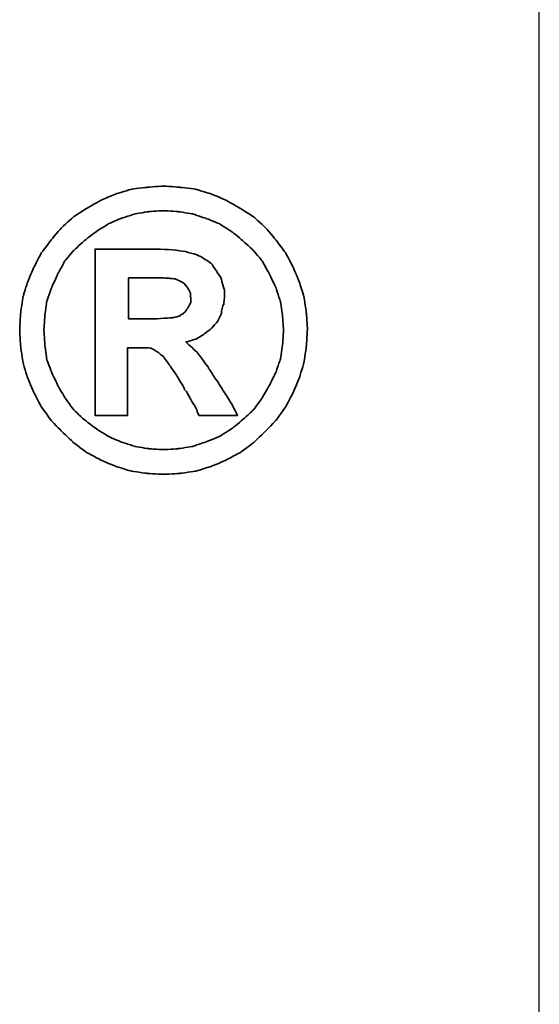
# Model space of a CAD drawing. Header units: millimetres. Extents: x 21 to 280, y -116 to 66.
# Tile 94 of 98: x 228.69 to 229.97, y 7.16 to 9.59. Entities that reach past the tile are written whole.
import ezdxf

# ---------------------------------------------------------------- set-up
doc = ezdxf.new("R2010")
doc.units = ezdxf.units.MM
doc.header["$LTSCALE"] = 0.15
for name, color, linetype in [('DIM', 4, 'CONTINUOUS'), ('layer 1', 7, 'CONTINUOUS'), ('OUT', 3, 'CONTINUOUS')]:
    doc.layers.add(name, color=color, linetype=linetype)

# ---------------------------------------------------------------- blocks, each defined once
blk = doc.blocks.new('TBI MOTION logo(完整正式版)')
at = {"layer": 'layer 1', "color": 22, "lineweight": 35}
for points, knots in [([(81.20634, 4.98624), (81.20634, 4.98624), (81.18649, 5.32862), (81.18649, 5.32862), (81.18649, 5.32862), (81.18649, 5.32862), (81.13886, 5.66206), (81.13886, 5.66206), (81.13886, 5.66206), (81.13886, 5.66206), (81.04359, 5.97764), (81.04359, 5.97764), (81.04359, 5.97764), (81.04359, 5.97764), (80.91061, 6.29124), (80.91061, 6.29124), (80.91061, 6.29124), (80.91061, 6.29124), (80.75778, 6.58697), (80.75778, 6.58697), (80.75778, 6.58697), (80.75778, 6.58697), (80.5593, 6.85294), (80.5593, 6.85294), (80.5593, 6.85294), (80.5593, 6.85294), (80.33105, 7.1189), (80.33105, 7.1189), (80.33105, 7.1189), (80.33105, 7.1189), (80.09287, 7.33921), (80.09287, 7.33921), (80.09287, 7.33921), (80.09287, 7.33921), (79.815, 7.51982), (79.815, 7.51982), (79.815, 7.51982), (79.815, 7.51982), (79.51133, 7.69051), (79.51133, 7.69051), (79.51133, 7.69051), (79.51133, 7.69051), (79.19773, 7.8235), (79.19773, 7.8235), (79.19773, 7.8235), (79.19773, 7.8235), (78.88215, 7.91877), (78.88215, 7.91877), (78.88215, 7.91877), (78.88215, 7.91877), (78.54871, 7.95846), (78.54871, 7.95846), (78.54871, 7.95846), (78.54871, 7.95846), (78.21526, 7.98625), (78.21526, 7.98625), (78.21526, 7.98625), (78.21526, 7.98625), (77.87388, 7.95846), (77.87388, 7.95846), (77.87388, 7.95846), (77.87388, 7.95846), (77.54044, 7.91877), (77.54044, 7.91877), (77.54044, 7.91877), (77.54044, 7.91877), (77.22485, 7.8235), (77.22485, 7.8235), (77.22485, 7.8235), (77.22485, 7.8235), (76.91027, 7.69051), (76.91027, 7.69051), (76.91027, 7.69051), (76.91027, 7.69051), (76.6056, 7.51982), (76.6056, 7.51982), (76.6056, 7.51982), (76.6056, 7.51982), (76.32972, 7.33921), (76.32972, 7.33921), (76.32972, 7.33921), (76.32972, 7.33921), (76.09154, 7.1189), (76.09154, 7.1189), (76.09154, 7.1189), (76.09154, 7.1189), (75.86329, 6.85294), (75.86329, 6.85294), (75.86329, 6.85294), (75.86329, 6.85294), (75.66382, 6.58697), (75.66382, 6.58697), (75.66382, 6.58697), (75.66382, 6.58697), (75.51099, 6.29124), (75.51099, 6.29124), (75.51099, 6.29124), (75.51099, 6.29124), (75.37702, 5.97764), (75.37702, 5.97764), (75.37702, 5.97764), (75.37702, 5.97764), (75.28175, 5.66206), (75.28175, 5.66206), (75.28175, 5.66206), (75.28175, 5.66206), (75.23411, 5.32862), (75.23411, 5.32862), (75.23411, 5.32862), (75.23411, 5.32862), (75.21625, 4.98624), (75.21625, 4.98624), (75.21625, 4.98624), (75.21625, 4.98624), (75.23411, 4.6528), (75.23411, 4.6528), (75.23411, 4.6528), (75.23411, 4.6528), (75.28175, 4.32035), (75.28175, 4.32035), (75.28175, 4.32035), (75.28175, 4.32035), (75.37702, 3.99583), (75.37702, 3.99583), (75.37702, 3.99583), (75.37702, 3.99583), (75.51099, 3.68224), (75.51099, 3.68224), (75.51099, 3.68224), (75.51099, 3.68224), (75.66382, 3.38749), (75.66382, 3.38749), (75.66382, 3.38749), (75.66382, 3.38749), (75.86329, 3.10963), (75.86329, 3.10963), (75.86329, 3.10963), (75.86329, 3.10963), (76.09154, 2.87145), (76.09154, 2.87145), (76.09154, 2.87145), (76.09154, 2.87145), (76.32972, 2.6432), (76.32972, 2.6432), (76.32972, 2.6432), (76.32972, 2.6432), (76.6056, 2.43381), (76.6056, 2.43381), (76.6056, 2.43381), (76.6056, 2.43381), (76.91027, 2.27205), (76.91027, 2.27205), (76.91027, 2.27205), (76.91027, 2.27205), (77.22485, 2.13906), (77.22485, 2.13906), (77.22485, 2.13906), (77.22485, 2.13906), (77.54044, 2.0438), (77.54044, 2.0438), (77.54044, 2.0438), (77.54044, 2.0438), (77.87388, 1.99616), (77.87388, 1.99616), (77.87388, 1.99616), (77.87388, 1.99616), (78.21526, 1.97631), (78.21526, 1.97631), (78.21526, 1.97631), (78.21526, 1.97631), (78.54871, 1.99616), (78.54871, 1.99616), (78.54871, 1.99616), (78.54871, 1.99616), (78.88215, 2.0438), (78.88215, 2.0438), (78.88215, 2.0438), (78.88215, 2.0438), (79.19773, 2.13906), (79.19773, 2.13906), (79.19773, 2.13906), (79.19773, 2.13906), (79.51133, 2.27205), (79.51133, 2.27205), (79.51133, 2.27205), (79.51133, 2.27205), (79.815, 2.43381), (79.815, 2.43381), (79.815, 2.43381), (79.815, 2.43381), (80.09287, 2.6432), (80.09287, 2.6432), (80.09287, 2.6432), (80.09287, 2.6432), (80.33105, 2.87145), (80.33105, 2.87145), (80.33105, 2.87145), (80.33105, 2.87145), (80.5593, 3.10963), (80.5593, 3.10963), (80.5593, 3.10963), (80.5593, 3.10963), (80.75778, 3.38749), (80.75778, 3.38749), (80.75778, 3.38749), (80.75778, 3.38749), (80.91061, 3.68224), (80.91061, 3.68224), (80.91061, 3.68224), (80.91061, 3.68224), (81.04359, 3.99583), (81.04359, 3.99583), (81.04359, 3.99583), (81.04359, 3.99583), (81.13886, 4.32035), (81.13886, 4.32035), (81.13886, 4.32035), (81.13886, 4.32035), (81.18649, 4.6528), (81.18649, 4.6528), (81.18649, 4.6528), (81.18649, 4.6528), (81.20634, 4.98624), (81.20634, 4.98624)], [0, 0, 0, 0, 0.01785714, 0.01785714, 0.01785714, 0.01785715, 0.03571429, 0.03571429, 0.03571429, 0.0357143, 0.05357143, 0.05357143, 0.05357143, 0.05357144, 0.07142857, 0.07142857, 0.07142857, 0.07142858, 0.08928571, 0.08928571, 0.08928571, 0.08928572, 0.10714286, 0.10714286, 0.10714286, 0.10714287, 0.125, 0.125, 0.125, 0.12500001, 0.14285714, 0.14285714, 0.14285714, 0.14285715, 0.16071429, 0.16071429, 0.16071429, 0.1607143, 0.17857143, 0.17857143, 0.17857143, 0.17857144, 0.19642857, 0.19642857, 0.19642857, 0.19642858, 0.21428571, 0.21428571, 0.21428571, 0.21428572, 0.23214286, 0.23214286, 0.23214286, 0.23214287, 0.25, 0.25, 0.25, 0.25000001, 0.26785714, 0.26785714, 0.26785714, 0.26785715, 0.28571429, 0.28571429, 0.28571429, 0.2857143, 0.30357143, 0.30357143, 0.30357143, 0.30357144, 0.32142857, 0.32142857, 0.32142857, 0.32142858, 0.33928571, 0.33928571, 0.33928571, 0.33928572, 0.35714286, 0.35714286, 0.35714286, 0.35714287, 0.375, 0.375, 0.375, 0.37500001, 0.39285714, 0.39285714, 0.39285714, 0.39285715, 0.41071429, 0.41071429, 0.41071429, 0.4107143, 0.42857143, 0.42857143, 0.42857143, 0.42857144, 0.44642857, 0.44642857, 0.44642857, 0.44642858, 0.46428571, 0.46428571, 0.46428571, 0.46428572, 0.48214286, 0.48214286, 0.48214286, 0.48214287, 0.5, 0.5, 0.5, 0.50000001, 0.51785714, 0.51785714, 0.51785714, 0.51785715, 0.53571429, 0.53571429, 0.53571429, 0.5357143, 0.55357143, 0.55357143, 0.55357143, 0.55357144, 0.57142857, 0.57142857, 0.57142857, 0.57142858, 0.58928571, 0.58928571, 0.58928571, 0.58928572, 0.60714286, 0.60714286, 0.60714286, 0.60714287, 0.625, 0.625, 0.625, 0.62500001, 0.64285714, 0.64285714, 0.64285714, 0.64285715, 0.66071429, 0.66071429, 0.66071429, 0.6607143, 0.67857143, 0.67857143, 0.67857143, 0.67857144, 0.69642857, 0.69642857, 0.69642857, 0.69642858, 0.71428571, 0.71428571, 0.71428571, 0.71428572, 0.73214286, 0.73214286, 0.73214286, 0.73214287, 0.75, 0.75, 0.75, 0.75000001, 0.76785714, 0.76785714, 0.76785714, 0.76785715, 0.78571429, 0.78571429, 0.78571429, 0.7857143, 0.80357143, 0.80357143, 0.80357143, 0.80357144, 0.82142857, 0.82142857, 0.82142857, 0.82142858, 0.83928571, 0.83928571, 0.83928571, 0.83928572, 0.85714286, 0.85714286, 0.85714286, 0.85714287, 0.875, 0.875, 0.875, 0.87500001, 0.89285714, 0.89285714, 0.89285714, 0.89285715, 0.91071429, 0.91071429, 0.91071429, 0.9107143, 0.92857143, 0.92857143, 0.92857143, 0.92857144, 0.94642857, 0.94642857, 0.94642857, 0.94642858, 0.96428571, 0.96428571, 0.96428571, 0.96428572, 0.98214286, 0.98214286, 0.98214286, 0.98214287, 1, 1, 1, 1]), ([(80.71014, 4.98624), (80.71014, 4.98624), (80.69129, 5.29091), (80.69129, 5.29091), (80.69129, 5.29091), (80.69129, 5.29091), (80.64464, 5.57672), (80.64464, 5.57672), (80.64464, 5.57672), (80.64464, 5.57672), (80.54937, 5.87245), (80.54937, 5.87245), (80.54937, 5.87245), (80.54937, 5.87245), (80.41639, 6.14833), (80.41639, 6.14833), (80.41639, 6.14833), (80.41639, 6.14833), (80.27349, 6.41429), (80.27349, 6.41429), (80.27349, 6.41429), (80.27349, 6.41429), (80.08295, 6.64255), (80.08295, 6.64255), (80.08295, 6.64255), (80.08295, 6.64255), (79.86264, 6.84301), (79.86264, 6.84301), (79.86264, 6.84301), (79.86264, 6.84301), (79.63439, 7.03355), (79.63439, 7.03355), (79.63439, 7.03355), (79.63439, 7.03355), (79.37835, 7.1963), (79.37835, 7.1963), (79.37835, 7.1963), (79.37835, 7.1963), (79.10246, 7.30944), (79.10246, 7.30944), (79.10246, 7.30944), (79.10246, 7.30944), (78.81665, 7.40471), (78.81665, 7.40471), (78.81665, 7.40471), (78.81665, 7.40471), (78.511, 7.45234), (78.511, 7.45234), (78.511, 7.45234), (78.511, 7.45234), (78.21526, 7.47219), (78.21526, 7.47219), (78.21526, 7.47219), (78.21526, 7.47219), (77.9106, 7.45234), (77.9106, 7.45234), (77.9106, 7.45234), (77.9106, 7.45234), (77.61685, 7.40471), (77.61685, 7.40471), (77.61685, 7.40471), (77.61685, 7.40471), (77.32012, 7.30944), (77.32012, 7.30944), (77.32012, 7.30944), (77.32012, 7.30944), (77.06309, 7.1963), (77.06309, 7.1963), (77.06309, 7.1963), (77.06309, 7.1963), (76.80606, 7.03355), (76.80606, 7.03355), (76.80606, 7.03355), (76.80606, 7.03355), (76.55797, 6.84301), (76.55797, 6.84301), (76.55797, 6.84301), (76.55797, 6.84301), (76.34063, 6.64255), (76.34063, 6.64255), (76.34063, 6.64255), (76.34063, 6.64255), (76.1491, 6.41429), (76.1491, 6.41429), (76.1491, 6.41429), (76.1491, 6.41429), (76.0062, 6.14833), (76.0062, 6.14833), (76.0062, 6.14833), (76.0062, 6.14833), (75.88314, 5.87245), (75.88314, 5.87245), (75.88314, 5.87245), (75.88314, 5.87245), (75.77794, 5.57672), (75.77794, 5.57672), (75.77794, 5.57672), (75.77794, 5.57672), (75.73924, 5.29091), (75.73924, 5.29091), (75.73924, 5.29091), (75.73924, 5.29091), (75.72039, 4.98624), (75.72039, 4.98624), (75.72039, 4.98624), (75.72039, 4.98624), (75.73924, 4.67165), (75.73924, 4.67165), (75.73924, 4.67165), (75.73924, 4.67165), (75.77794, 4.37791), (75.77794, 4.37791), (75.77794, 4.37791), (75.77794, 4.37791), (75.88314, 4.10102), (75.88314, 4.10102), (75.88314, 4.10102), (75.88314, 4.10102), (76.0062, 3.83407), (76.0062, 3.83407), (76.0062, 3.83407), (76.0062, 3.83407), (76.15902, 3.56811), (76.15902, 3.56811), (76.15902, 3.56811), (76.15902, 3.56811), (76.34063, 3.32001), (76.34063, 3.32001), (76.34063, 3.32001), (76.34063, 3.32001), (76.55797, 3.11955), (76.55797, 3.11955), (76.55797, 3.11955), (76.55797, 3.11955), (76.80606, 2.92901), (76.80606, 2.92901), (76.80606, 2.92901), (76.80606, 2.92901), (77.06309, 2.76725), (77.06309, 2.76725), (77.06309, 2.76725), (77.06309, 2.76725), (77.32012, 2.65412), (77.32012, 2.65412), (77.32012, 2.65412), (77.32012, 2.65412), (77.61685, 2.55786), (77.61685, 2.55786), (77.61685, 2.55786), (77.61685, 2.55786), (77.9106, 2.51022), (77.9106, 2.51022), (77.9106, 2.51022), (77.9106, 2.51022), (78.21526, 2.49137), (78.21526, 2.49137), (78.21526, 2.49137), (78.21526, 2.49137), (78.511, 2.51022), (78.511, 2.51022), (78.511, 2.51022), (78.511, 2.51022), (78.81665, 2.55786), (78.81665, 2.55786), (78.81665, 2.55786), (78.81665, 2.55786), (79.10246, 2.65412), (79.10246, 2.65412), (79.10246, 2.65412), (79.10246, 2.65412), (79.37835, 2.76725), (79.37835, 2.76725), (79.37835, 2.76725), (79.37835, 2.76725), (79.63439, 2.92901), (79.63439, 2.92901), (79.63439, 2.92901), (79.63439, 2.92901), (79.86264, 3.11955), (79.86264, 3.11955), (79.86264, 3.11955), (79.86264, 3.11955), (80.08295, 3.32001), (80.08295, 3.32001), (80.08295, 3.32001), (80.08295, 3.32001), (80.26356, 3.56811), (80.26356, 3.56811), (80.26356, 3.56811), (80.26356, 3.56811), (80.41639, 3.83407), (80.41639, 3.83407), (80.41639, 3.83407), (80.41639, 3.83407), (80.54937, 4.10102), (80.54937, 4.10102), (80.54937, 4.10102), (80.54937, 4.10102), (80.64464, 4.37791), (80.64464, 4.37791), (80.64464, 4.37791), (80.64464, 4.37791), (80.69129, 4.67165), (80.69129, 4.67165), (80.69129, 4.67165), (80.69129, 4.67165), (80.71014, 4.98624), (80.71014, 4.98624)], [0, 0, 0, 0, 0.01923077, 0.01923077, 0.01923077, 0.01923078, 0.03846154, 0.03846154, 0.03846154, 0.03846155, 0.05769231, 0.05769231, 0.05769231, 0.05769232, 0.07692308, 0.07692308, 0.07692308, 0.07692309, 0.09615385, 0.09615385, 0.09615385, 0.09615386, 0.11538462, 0.11538462, 0.11538462, 0.11538463, 0.13461538, 0.13461538, 0.13461538, 0.13461539, 0.15384615, 0.15384615, 0.15384615, 0.15384616, 0.17307692, 0.17307692, 0.17307692, 0.17307693, 0.19230769, 0.19230769, 0.19230769, 0.1923077, 0.21153846, 0.21153846, 0.21153846, 0.21153847, 0.23076923, 0.23076923, 0.23076923, 0.23076924, 0.25, 0.25, 0.25, 0.25000001, 0.26923077, 0.26923077, 0.26923077, 0.26923078, 0.28846154, 0.28846154, 0.28846154, 0.28846155, 0.30769231, 0.30769231, 0.30769231, 0.30769232, 0.32692308, 0.32692308, 0.32692308, 0.32692309, 0.34615385, 0.34615385, 0.34615385, 0.34615386, 0.36538462, 0.36538462, 0.36538462, 0.36538463, 0.38461538, 0.38461538, 0.38461538, 0.38461539, 0.40384615, 0.40384615, 0.40384615, 0.40384616, 0.42307692, 0.42307692, 0.42307692, 0.42307693, 0.44230769, 0.44230769, 0.44230769, 0.4423077, 0.46153846, 0.46153846, 0.46153846, 0.46153847, 0.48076923, 0.48076923, 0.48076923, 0.48076924, 0.5, 0.5, 0.5, 0.50000001, 0.51923077, 0.51923077, 0.51923077, 0.51923078, 0.53846154, 0.53846154, 0.53846154, 0.53846155, 0.55769231, 0.55769231, 0.55769231, 0.55769232, 0.57692308, 0.57692308, 0.57692308, 0.57692309, 0.59615385, 0.59615385, 0.59615385, 0.59615386, 0.61538462, 0.61538462, 0.61538462, 0.61538463, 0.63461538, 0.63461538, 0.63461538, 0.63461539, 0.65384615, 0.65384615, 0.65384615, 0.65384616, 0.67307692, 0.67307692, 0.67307692, 0.67307693, 0.69230769, 0.69230769, 0.69230769, 0.6923077, 0.71153846, 0.71153846, 0.71153846, 0.71153847, 0.73076923, 0.73076923, 0.73076923, 0.73076924, 0.75, 0.75, 0.75, 0.75000001, 0.76923077, 0.76923077, 0.76923077, 0.76923078, 0.78846154, 0.78846154, 0.78846154, 0.78846155, 0.80769231, 0.80769231, 0.80769231, 0.80769232, 0.82692308, 0.82692308, 0.82692308, 0.82692309, 0.84615385, 0.84615385, 0.84615385, 0.84615386, 0.86538462, 0.86538462, 0.86538462, 0.86538463, 0.88461538, 0.88461538, 0.88461538, 0.88461539, 0.90384615, 0.90384615, 0.90384615, 0.90384616, 0.92307692, 0.92307692, 0.92307692, 0.92307693, 0.94230769, 0.94230769, 0.94230769, 0.9423077, 0.96153846, 0.96153846, 0.96153846, 0.96153847, 0.98076923, 0.98076923, 0.98076923, 0.98076924, 1, 1, 1, 1]), ([(76.78721, 3.2823), (76.78721, 3.2823), (76.78721, 3.32001), (76.78721, 3.32001), (76.78721, 3.32001), (76.78721, 3.32001), (76.78721, 3.42422), (76.78721, 3.42422), (76.78721, 3.42422), (76.78721, 3.42422), (76.78721, 3.59689), (76.78721, 3.59689), (76.78721, 3.59689), (76.78721, 3.59689), (76.78721, 3.80529), (76.78721, 3.80529), (76.78721, 3.80529), (76.78721, 3.80529), (76.78721, 4.0524), (76.78721, 4.0524), (76.78721, 4.0524), (76.78721, 4.0524), (76.78721, 4.32035), (76.78721, 4.32035), (76.78721, 4.32035), (76.78721, 4.32035), (76.78721, 4.92868), (76.78721, 4.92868), (76.78721, 4.92868), (76.78721, 4.92868), (76.78721, 5.53801), (76.78721, 5.53801), (76.78721, 5.53801), (76.78721, 5.53801), (76.78721, 5.82482), (76.78721, 5.82482), (76.78721, 5.82482), (76.78721, 5.82482), (76.78721, 6.07291), (76.78721, 6.07291), (76.78721, 6.07291), (76.78721, 6.07291), (76.78721, 6.30017), (76.78721, 6.30017), (76.78721, 6.30017), (76.78721, 6.30017), (76.78721, 6.45399), (76.78721, 6.45399), (76.78721, 6.45399), (76.78721, 6.45399), (76.78721, 6.5572), (76.78721, 6.5572), (76.78721, 6.5572), (76.78721, 6.5572), (76.78721, 6.59689), (76.78721, 6.59689), (76.78721, 6.59689), (76.78721, 6.59689), (76.78721, 6.67232), (76.78721, 6.67232), (76.78721, 6.67232), (76.78721, 6.67232), (76.8537, 6.67232), (76.8537, 6.67232), (76.8537, 6.67232), (76.8537, 6.67232), (76.87355, 6.67232), (76.87355, 6.67232), (76.87355, 6.67232), (76.87355, 6.67232), (76.91027, 6.67232), (76.91027, 6.67232), (76.91027, 6.67232), (76.91027, 6.67232), (77.04424, 6.67232), (77.04424, 6.67232), (77.04424, 6.67232), (77.04424, 6.67232), (77.22485, 6.67232), (77.22485, 6.67232), (77.22485, 6.67232), (77.22485, 6.67232), (77.43524, 6.67232), (77.43524, 6.67232), (77.43524, 6.67232), (77.43524, 6.67232), (77.65357, 6.67232), (77.65357, 6.67232), (77.65357, 6.67232), (77.65357, 6.67232), (77.82625, 6.67232), (77.82625, 6.67232), (77.82625, 6.67232), (77.82625, 6.67232), (77.94037, 6.67232), (77.94037, 6.67232), (77.94037, 6.67232), (77.94037, 6.67232), (77.97709, 6.67232), (77.97709, 6.67232), (77.97709, 6.67232), (77.97709, 6.67232), (77.99694, 6.67232), (77.99694, 6.67232), (77.99694, 6.67232), (77.99694, 6.67232), (78.00686, 6.67232), (78.00686, 6.67232), (78.00686, 6.67232), (78.00686, 6.67232), (78.28275, 6.6624), (78.28275, 6.6624), (78.28275, 6.6624), (78.28275, 6.6624), (78.50107, 6.64255), (78.50107, 6.64255), (78.50107, 6.64255), (78.50107, 6.64255), (78.511, 6.64255), (78.511, 6.64255), (78.511, 6.64255), (78.511, 6.64255), (78.70154, 6.61476), (78.70154, 6.61476), (78.70154, 6.61476), (78.70154, 6.61476), (78.70154, 6.60483), (78.70154, 6.60483), (78.70154, 6.60483), (78.70154, 6.60483), (78.86429, 6.56713), (78.86429, 6.56713), (78.86429, 6.56713), (78.86429, 6.56713), (78.87223, 6.56713), (78.87223, 6.56713), (78.87223, 6.56713), (78.87223, 6.56713), (78.99727, 6.51056), (78.99727, 6.51056), (78.99727, 6.51056), (78.99727, 6.51056), (79.00719, 6.51056), (79.00719, 6.51056), (79.00719, 6.51056), (79.00719, 6.51056), (79.00719, 6.50162), (79.00719, 6.50162), (79.00719, 6.50162), (79.00719, 6.50162), (79.1104, 6.43415), (79.1104, 6.43415), (79.1104, 6.43415), (79.1104, 6.43415), (79.12132, 6.43415), (79.12132, 6.43415), (79.12132, 6.43415), (79.12132, 6.43415), (79.22552, 6.34781), (79.22552, 6.34781), (79.22552, 6.34781), (79.22552, 6.34781), (79.23544, 6.33888), (79.23544, 6.33888), (79.23544, 6.33888), (79.23544, 6.33888), (79.23544, 6.32895), (79.23544, 6.32895), (79.23544, 6.32895), (79.23544, 6.32895), (79.31087, 6.21483), (79.31087, 6.21483), (79.31087, 6.21483), (79.31087, 6.21483), (79.38629, 6.1007), (79.38629, 6.1007), (79.38629, 6.1007), (79.38629, 6.1007), (79.3972, 6.1007), (79.3972, 6.1007), (79.3972, 6.1007), (79.3972, 6.1007), (79.3972, 6.09078), (79.3972, 6.09078), (79.3972, 6.09078), (79.3972, 6.09078), (79.43392, 5.97764), (79.43392, 5.97764), (79.43392, 5.97764), (79.43392, 5.97764), (79.43392, 5.96772), (79.43392, 5.96772), (79.43392, 5.96772), (79.43392, 5.96772), (79.47362, 5.83474), (79.47362, 5.83474), (79.47362, 5.83474), (79.47362, 5.83474), (79.48156, 5.82482), (79.48156, 5.82482), (79.48156, 5.82482), (79.48156, 5.82482), (79.48156, 5.69977), (79.48156, 5.69977), (79.48156, 5.69977), (79.48156, 5.69977), (79.48156, 5.69183), (79.48156, 5.69183), (79.48156, 5.69183), (79.48156, 5.69183), (79.4637, 5.51915), (79.4637, 5.51915), (79.4637, 5.51915), (79.4637, 5.51915), (79.4637, 5.51122), (79.4637, 5.51122), (79.4637, 5.51122), (79.4637, 5.51122), (79.45377, 5.51122), (79.45377, 5.51122), (79.45377, 5.51122), (79.45377, 5.51122), (79.41507, 5.34847), (79.41507, 5.34847), (79.41507, 5.34847), (79.41507, 5.34847), (79.41507, 5.33854), (79.41507, 5.33854), (79.41507, 5.33854), (79.41507, 5.33854), (79.41507, 5.32862), (79.41507, 5.32862), (79.41507, 5.32862), (79.41507, 5.32862), (79.33865, 5.16785), (79.33865, 5.16785), (79.33865, 5.16785), (79.33865, 5.16785), (79.33071, 5.15693), (79.33071, 5.15693), (79.33071, 5.15693), (79.33071, 5.15693), (79.2156, 5.02495), (79.2156, 5.02495), (79.2156, 5.02495), (79.2156, 5.02495), (79.20567, 5.01502), (79.20567, 5.01502), (79.20567, 5.01502), (79.20567, 5.01502), (79.05483, 4.89991), (79.05483, 4.89991), (79.05483, 4.89991), (79.05483, 4.89991), (79.04491, 4.89197), (79.04491, 4.89197), (79.04491, 4.89197), (79.04491, 4.89197), (78.89208, 4.7967), (78.89208, 4.7967), (78.89208, 4.7967), (78.89208, 4.7967), (78.88215, 4.7967), (78.88215, 4.7967), (78.88215, 4.7967), (78.88215, 4.7967), (78.69161, 4.73913), (78.69161, 4.73913), (78.69161, 4.73913), (78.69161, 4.73913), (78.68169, 4.73913), (78.68169, 4.73913), (78.68169, 4.73913), (78.68169, 4.73913), (78.68169, 4.72921), (78.68169, 4.72921), (78.68169, 4.72921), (78.68169, 4.72921), (78.78688, 4.63394), (78.78688, 4.63394), (78.78688, 4.63394), (78.78688, 4.63394), (78.902, 4.52875), (78.902, 4.52875), (78.902, 4.52875), (78.902, 4.52875), (78.91093, 4.52081), (78.91093, 4.52081), (78.91093, 4.52081), (78.91093, 4.52081), (79.02506, 4.36798), (79.02506, 4.36798), (79.02506, 4.36798), (79.02506, 4.36798), (79.1501, 4.1953), (79.1501, 4.1953), (79.1501, 4.1953), (79.1501, 4.1953), (79.1501, 4.18736), (79.1501, 4.18736), (79.1501, 4.18736), (79.1501, 4.18736), (79.29201, 3.96705), (79.29201, 3.96705), (79.29201, 3.96705), (79.29201, 3.96705), (79.31087, 3.93828), (79.31087, 3.93828), (79.31087, 3.93828), (79.31087, 3.93828), (79.32079, 3.93828), (79.32079, 3.93828), (79.32079, 3.93828), (79.32079, 3.93828), (79.3585, 3.87178), (79.3585, 3.87178), (79.3585, 3.87178), (79.3585, 3.87178), (79.50141, 3.64353), (79.50141, 3.64353), (79.50141, 3.64353), (79.50141, 3.64353), (79.51133, 3.64353), (79.51133, 3.64353), (79.51133, 3.64353), (79.51133, 3.64353), (79.64431, 3.41528), (79.64431, 3.41528), (79.64431, 3.41528), (79.64431, 3.41528), (79.68202, 3.3478), (79.68202, 3.3478), (79.68202, 3.3478), (79.68202, 3.3478), (79.70187, 3.31009), (79.70187, 3.31009), (79.70187, 3.31009), (79.70187, 3.31009), (79.7495, 3.2049), (79.7495, 3.2049), (79.7495, 3.2049), (79.7495, 3.2049), (79.64431, 3.2049), (79.64431, 3.2049), (79.64431, 3.2049), (79.64431, 3.2049), (79.62546, 3.2049), (79.62546, 3.2049), (79.62546, 3.2049), (79.62546, 3.2049), (79.53912, 3.2049), (79.53912, 3.2049), (79.53912, 3.2049), (79.53912, 3.2049), (79.31087, 3.2049), (79.31087, 3.2049), (79.31087, 3.2049), (79.31087, 3.2049), (79.08262, 3.2049), (79.08262, 3.2049), (79.08262, 3.2049), (79.08262, 3.2049), (79.00719, 3.2049), (79.00719, 3.2049), (79.00719, 3.2049), (79.00719, 3.2049), (78.98735, 3.2049), (78.98735, 3.2049), (78.98735, 3.2049), (78.98735, 3.2049), (78.94964, 3.2049), (78.94964, 3.2049), (78.94964, 3.2049), (78.94964, 3.2049), (78.92979, 3.24459), (78.92979, 3.24459), (78.92979, 3.24459), (78.92979, 3.24459), (78.91093, 3.2823), (78.91093, 3.2823), (78.91093, 3.2823), (78.91093, 3.2823), (78.91093, 3.29223), (78.91093, 3.29223), (78.91093, 3.29223), (78.91093, 3.29223), (78.89208, 3.3478), (78.89208, 3.3478), (78.89208, 3.3478), (78.89208, 3.3478), (78.78688, 3.52048), (78.78688, 3.52048), (78.78688, 3.52048), (78.78688, 3.52048), (78.69161, 3.7001), (78.69161, 3.7001), (78.69161, 3.7001), (78.69161, 3.7001), (78.6539, 3.7388), (78.6539, 3.7388), (78.6539, 3.7388), (78.6539, 3.7388), (78.64398, 3.74873), (78.64398, 3.74873), (78.64398, 3.74873), (78.64398, 3.74873), (78.64398, 3.75766), (78.64398, 3.75766), (78.64398, 3.75766), (78.64398, 3.75766), (78.63405, 3.78644), (78.63405, 3.78644), (78.63405, 3.78644), (78.63405, 3.78644), (78.48321, 4.04347), (78.48321, 4.04347), (78.48321, 4.04347), (78.48321, 4.04347), (78.33038, 4.2618), (78.33038, 4.2618), (78.33038, 4.2618), (78.33038, 4.2618), (78.20732, 4.43447), (78.20732, 4.43447), (78.20732, 4.43447), (78.20732, 4.43447), (78.09221, 4.52081), (78.09221, 4.52081), (78.09221, 4.52081), (78.09221, 4.52081), (78.02472, 4.56845), (78.02472, 4.56845), (78.02472, 4.56845), (78.02472, 4.56845), (77.9493, 4.60616), (77.9493, 4.60616), (77.9493, 4.60616), (77.9493, 4.60616), (77.8451, 4.61608), (77.8451, 4.61608), (77.8451, 4.61608), (77.8451, 4.61608), (77.71113, 4.61608), (77.71113, 4.61608), (77.71113, 4.61608), (77.71113, 4.61608), (77.69128, 4.61608), (77.69128, 4.61608), (77.69128, 4.61608), (77.69128, 4.61608), (77.67342, 4.61608), (77.67342, 4.61608), (77.67342, 4.61608), (77.67342, 4.61608), (77.5583, 4.61608), (77.5583, 4.61608), (77.5583, 4.61608), (77.5583, 4.61608), (77.46303, 4.61608), (77.46303, 4.61608), (77.46303, 4.61608), (77.46303, 4.61608), (77.46303, 4.54761), (77.46303, 4.54761), (77.46303, 4.54761), (77.46303, 4.54761), (77.46303, 4.47318), (77.46303, 4.47318), (77.46303, 4.47318), (77.46303, 4.47318), (77.46303, 4.24294), (77.46303, 4.24294), (77.46303, 4.24294), (77.46303, 4.24294), (77.46303, 3.99583), (77.46303, 3.99583), (77.46303, 3.99583), (77.46303, 3.99583), (77.46303, 3.72888), (77.46303, 3.72888), (77.46303, 3.72888), (77.46303, 3.72888), (77.46303, 3.51055), (77.46303, 3.51055), (77.46303, 3.51055), (77.46303, 3.51055), (77.46303, 3.42422), (77.46303, 3.42422), (77.46303, 3.42422), (77.46303, 3.42422), (77.46303, 3.35773), (77.46303, 3.35773), (77.46303, 3.35773), (77.46303, 3.35773), (77.46303, 3.30017), (77.46303, 3.30017), (77.46303, 3.30017), (77.46303, 3.30017), (77.46303, 3.2823), (77.46303, 3.2823), (77.46303, 3.2823), (77.46303, 3.2823), (77.46303, 3.2049), (77.46303, 3.2049), (77.46303, 3.2049), (77.46303, 3.2049), (77.39753, 3.2049), (77.39753, 3.2049), (77.39753, 3.2049), (77.39753, 3.2049), (77.37768, 3.2049), (77.37768, 3.2049), (77.37768, 3.2049), (77.37768, 3.2049), (77.32012, 3.2049), (77.32012, 3.2049), (77.32012, 3.2049), (77.32012, 3.2049), (77.12165, 3.2049), (77.12165, 3.2049), (77.12165, 3.2049), (77.12165, 3.2049), (76.94897, 3.2049), (76.94897, 3.2049), (76.94897, 3.2049), (76.94897, 3.2049), (76.8924, 3.2049), (76.8924, 3.2049), (76.8924, 3.2049), (76.8924, 3.2049), (76.8537, 3.2049), (76.8537, 3.2049), (76.8537, 3.2049), (76.8537, 3.2049), (76.78721, 3.2049), (76.78721, 3.2049), (76.78721, 3.2049), (76.78721, 3.2049), (76.78721, 3.2823), (76.78721, 3.2823)], [0, 0, 0, 0, 0.00740741, 0.00740741, 0.00740741, 0.00740742, 0.01481481, 0.01481481, 0.01481481, 0.01481482, 0.02222222, 0.02222222, 0.02222222, 0.02222223, 0.02962963, 0.02962963, 0.02962963, 0.02962964, 0.03703704, 0.03703704, 0.03703704, 0.03703705, 0.04444444, 0.04444444, 0.04444444, 0.04444445, 0.05185185, 0.05185185, 0.05185185, 0.05185186, 0.05925926, 0.05925926, 0.05925926, 0.05925927, 0.06666667, 0.06666667, 0.06666667, 0.06666668, 0.07407407, 0.07407407, 0.07407407, 0.07407408, 0.08148148, 0.08148148, 0.08148148, 0.08148149, 0.08888889, 0.08888889, 0.08888889, 0.0888889, 0.0962963, 0.0962963, 0.0962963, 0.09629631, 0.1037037, 0.1037037, 0.1037037, 0.10370371, 0.11111111, 0.11111111, 0.11111111, 0.11111112, 0.11851852, 0.11851852, 0.11851852, 0.11851853, 0.12592593, 0.12592593, 0.12592593, 0.12592594, 0.13333333, 0.13333333, 0.13333333, 0.13333334, 0.14074074, 0.14074074, 0.14074074, 0.14074075, 0.14814815, 0.14814815, 0.14814815, 0.14814816, 0.15555556, 0.15555556, 0.15555556, 0.15555557, 0.16296296, 0.16296296, 0.16296296, 0.16296297, 0.17037037, 0.17037037, 0.17037037, 0.17037038, 0.17777778, 0.17777778, 0.17777778, 0.17777779, 0.18518519, 0.18518519, 0.18518519, 0.1851852, 0.19259259, 0.19259259, 0.19259259, 0.1925926, 0.2, 0.2, 0.2, 0.20000001, 0.20740741, 0.20740741, 0.20740741, 0.20740742, 0.21481481, 0.21481481, 0.21481481, 0.21481482, 0.22222222, 0.22222222, 0.22222222, 0.22222223, 0.22962963, 0.22962963, 0.22962963, 0.22962964, 0.23703704, 0.23703704, 0.23703704, 0.23703705, 0.24444444, 0.24444444, 0.24444444, 0.24444445, 0.25185185, 0.25185185, 0.25185185, 0.25185186, 0.25925926, 0.25925926, 0.25925926, 0.25925927, 0.26666667, 0.26666667, 0.26666667, 0.26666668, 0.27407407, 0.27407407, 0.27407407, 0.27407408, 0.28148148, 0.28148148, 0.28148148, 0.28148149, 0.28888889, 0.28888889, 0.28888889, 0.2888889, 0.2962963, 0.2962963, 0.2962963, 0.29629631, 0.3037037, 0.3037037, 0.3037037, 0.30370371, 0.31111111, 0.31111111, 0.31111111, 0.31111112, 0.31851852, 0.31851852, 0.31851852, 0.31851853, 0.32592593, 0.32592593, 0.32592593, 0.32592594, 0.33333333, 0.33333333, 0.33333333, 0.33333334, 0.34074074, 0.34074074, 0.34074074, 0.34074075, 0.34814815, 0.34814815, 0.34814815, 0.34814816, 0.35555556, 0.35555556, 0.35555556, 0.35555557, 0.36296296, 0.36296296, 0.36296296, 0.36296297, 0.37037037, 0.37037037, 0.37037037, 0.37037038, 0.37777778, 0.37777778, 0.37777778, 0.37777779, 0.38518519, 0.38518519, 0.38518519, 0.3851852, 0.39259259, 0.39259259, 0.39259259, 0.3925926, 0.4, 0.4, 0.4, 0.40000001, 0.40740741, 0.40740741, 0.40740741, 0.40740742, 0.41481481, 0.41481481, 0.41481481, 0.41481482, 0.42222222, 0.42222222, 0.42222222, 0.42222223, 0.42962963, 0.42962963, 0.42962963, 0.42962964, 0.43703704, 0.43703704, 0.43703704, 0.43703705, 0.44444444, 0.44444444, 0.44444444, 0.44444445, 0.45185185, 0.45185185, 0.45185185, 0.45185186, 0.45925926, 0.45925926, 0.45925926, 0.45925927, 0.46666667, 0.46666667, 0.46666667, 0.46666668, 0.47407407, 0.47407407, 0.47407407, 0.47407408, 0.48148148, 0.48148148, 0.48148148, 0.48148149, 0.48888889, 0.48888889, 0.48888889, 0.4888889, 0.4962963, 0.4962963, 0.4962963, 0.49629631, 0.5037037, 0.5037037, 0.5037037, 0.50370371, 0.51111111, 0.51111111, 0.51111111, 0.51111112, 0.51851852, 0.51851852, 0.51851852, 0.51851853, 0.52592593, 0.52592593, 0.52592593, 0.52592594, 0.53333333, 0.53333333, 0.53333333, 0.53333334, 0.54074074, 0.54074074, 0.54074074, 0.54074075, 0.54814815, 0.54814815, 0.54814815, 0.54814816, 0.55555556, 0.55555556, 0.55555556, 0.55555557, 0.56296296, 0.56296296, 0.56296296, 0.56296297, 0.57037037, 0.57037037, 0.57037037, 0.57037038, 0.57777778, 0.57777778, 0.57777778, 0.57777779, 0.58518519, 0.58518519, 0.58518519, 0.5851852, 0.59259259, 0.59259259, 0.59259259, 0.5925926, 0.6, 0.6, 0.6, 0.60000001, 0.60740741, 0.60740741, 0.60740741, 0.60740742, 0.61481481, 0.61481481, 0.61481481, 0.61481482, 0.62222222, 0.62222222, 0.62222222, 0.62222223, 0.62962963, 0.62962963, 0.62962963, 0.62962964, 0.63703704, 0.63703704, 0.63703704, 0.63703705, 0.64444444, 0.64444444, 0.64444444, 0.64444445, 0.65185185, 0.65185185, 0.65185185, 0.65185186, 0.65925926, 0.65925926, 0.65925926, 0.65925927, 0.66666667, 0.66666667, 0.66666667, 0.66666668, 0.67407407, 0.67407407, 0.67407407, 0.67407408, 0.68148148, 0.68148148, 0.68148148, 0.68148149, 0.68888889, 0.68888889, 0.68888889, 0.6888889, 0.6962963, 0.6962963, 0.6962963, 0.69629631, 0.7037037, 0.7037037, 0.7037037, 0.70370371, 0.71111111, 0.71111111, 0.71111111, 0.71111112, 0.71851852, 0.71851852, 0.71851852, 0.71851853, 0.72592593, 0.72592593, 0.72592593, 0.72592594, 0.73333333, 0.73333333, 0.73333333, 0.73333334, 0.74074074, 0.74074074, 0.74074074, 0.74074075, 0.74814815, 0.74814815, 0.74814815, 0.74814816, 0.75555556, 0.75555556, 0.75555556, 0.75555557, 0.76296296, 0.76296296, 0.76296296, 0.76296297, 0.77037037, 0.77037037, 0.77037037, 0.77037038, 0.77777778, 0.77777778, 0.77777778, 0.77777779, 0.78518519, 0.78518519, 0.78518519, 0.7851852, 0.79259259, 0.79259259, 0.79259259, 0.7925926, 0.8, 0.8, 0.8, 0.80000001, 0.80740741, 0.80740741, 0.80740741, 0.80740742, 0.81481481, 0.81481481, 0.81481481, 0.81481482, 0.82222222, 0.82222222, 0.82222222, 0.82222223, 0.82962963, 0.82962963, 0.82962963, 0.82962964, 0.83703704, 0.83703704, 0.83703704, 0.83703705, 0.84444444, 0.84444444, 0.84444444, 0.84444445, 0.85185185, 0.85185185, 0.85185185, 0.85185186, 0.85925926, 0.85925926, 0.85925926, 0.85925927, 0.86666667, 0.86666667, 0.86666667, 0.86666668, 0.87407407, 0.87407407, 0.87407407, 0.87407408, 0.88148148, 0.88148148, 0.88148148, 0.88148149, 0.88888889, 0.88888889, 0.88888889, 0.8888889, 0.8962963, 0.8962963, 0.8962963, 0.89629631, 0.9037037, 0.9037037, 0.9037037, 0.90370371, 0.91111111, 0.91111111, 0.91111111, 0.91111112, 0.91851852, 0.91851852, 0.91851852, 0.91851853, 0.92592593, 0.92592593, 0.92592593, 0.92592594, 0.93333333, 0.93333333, 0.93333333, 0.93333334, 0.94074074, 0.94074074, 0.94074074, 0.94074075, 0.94814815, 0.94814815, 0.94814815, 0.94814816, 0.95555556, 0.95555556, 0.95555556, 0.95555557, 0.96296296, 0.96296296, 0.96296296, 0.96296297, 0.97037037, 0.97037037, 0.97037037, 0.97037038, 0.97777778, 0.97777778, 0.97777778, 0.97777779, 0.98518519, 0.98518519, 0.98518519, 0.9851852, 0.99259259, 0.99259259, 0.99259259, 0.9925926, 1, 1, 1, 1]), ([(77.48288, 6.07291), (77.48288, 6.07291), (77.48288, 5.99551), (77.48288, 5.99551), (77.48288, 5.99551), (77.48288, 5.99551), (77.48288, 5.82482), (77.48288, 5.82482), (77.48288, 5.82482), (77.48288, 5.82482), (77.48288, 5.63328), (77.48288, 5.63328), (77.48288, 5.63328), (77.48288, 5.63328), (77.48288, 5.46358), (77.48288, 5.46358), (77.48288, 5.46358), (77.48288, 5.46358), (77.48288, 5.29091), (77.48288, 5.29091), (77.48288, 5.29091), (77.48288, 5.29091), (77.48288, 5.21449), (77.48288, 5.21449), (77.48288, 5.21449), (77.48288, 5.21449), (77.50074, 5.21449), (77.50074, 5.21449), (77.50074, 5.21449), (77.50074, 5.21449), (77.71113, 5.21449), (77.71113, 5.21449), (77.71113, 5.21449), (77.71113, 5.21449), (77.94037, 5.21449), (77.94037, 5.21449), (77.94037, 5.21449), (77.94037, 5.21449), (78.01579, 5.21449), (78.01579, 5.21449), (78.01579, 5.21449), (78.01579, 5.21449), (78.03465, 5.21449), (78.03465, 5.21449), (78.03465, 5.21449), (78.03465, 5.21449), (78.2629, 5.23335), (78.2629, 5.23335), (78.2629, 5.23335), (78.2629, 5.23335), (78.42565, 5.24327), (78.42565, 5.24327), (78.42565, 5.24327), (78.42565, 5.24327), (78.54871, 5.28098), (78.54871, 5.28098), (78.54871, 5.28098), (78.54871, 5.28098), (78.62611, 5.32862), (78.62611, 5.32862), (78.62611, 5.32862), (78.62611, 5.32862), (78.69161, 5.40503), (78.69161, 5.40503), (78.69161, 5.40503), (78.69161, 5.40503), (78.73925, 5.48145), (78.73925, 5.48145), (78.73925, 5.48145), (78.73925, 5.48145), (78.77696, 5.55885), (78.77696, 5.55885), (78.77696, 5.55885), (78.77696, 5.55885), (78.77696, 5.65214), (78.77696, 5.65214), (78.77696, 5.65214), (78.77696, 5.65214), (78.76902, 5.76726), (78.76902, 5.76726), (78.76902, 5.76726), (78.76902, 5.76726), (78.71146, 5.87245), (78.71146, 5.87245), (78.71146, 5.87245), (78.71146, 5.87245), (78.62611, 5.96772), (78.62611, 5.96772), (78.62611, 5.96772), (78.62611, 5.96772), (78.511, 6.02528), (78.511, 6.02528), (78.511, 6.02528), (78.511, 6.02528), (78.44451, 6.05306), (78.44451, 6.05306), (78.44451, 6.05306), (78.44451, 6.05306), (78.32046, 6.06299), (78.32046, 6.06299), (78.32046, 6.06299), (78.32046, 6.06299), (78.18748, 6.07291), (78.18748, 6.07291), (78.18748, 6.07291), (78.18748, 6.07291), (77.99694, 6.07291), (77.99694, 6.07291), (77.99694, 6.07291), (77.99694, 6.07291), (77.97709, 6.07291), (77.97709, 6.07291), (77.97709, 6.07291), (77.97709, 6.07291), (77.90167, 6.07291), (77.90167, 6.07291), (77.90167, 6.07291), (77.90167, 6.07291), (77.69128, 6.07291), (77.69128, 6.07291), (77.69128, 6.07291), (77.69128, 6.07291), (77.50074, 6.07291), (77.50074, 6.07291), (77.50074, 6.07291), (77.50074, 6.07291), (77.48288, 6.07291), (77.48288, 6.07291)], [0, 0, 0, 0, 0.03125, 0.03125, 0.03125, 0.03125001, 0.0625, 0.0625, 0.0625, 0.06250001, 0.09375, 0.09375, 0.09375, 0.09375001, 0.125, 0.125, 0.125, 0.12500001, 0.15625, 0.15625, 0.15625, 0.15625001, 0.1875, 0.1875, 0.1875, 0.18750001, 0.21875, 0.21875, 0.21875, 0.21875001, 0.25, 0.25, 0.25, 0.25000001, 0.28125, 0.28125, 0.28125, 0.28125001, 0.3125, 0.3125, 0.3125, 0.31250001, 0.34375, 0.34375, 0.34375, 0.34375001, 0.375, 0.375, 0.375, 0.37500001, 0.40625, 0.40625, 0.40625, 0.40625001, 0.4375, 0.4375, 0.4375, 0.43750001, 0.46875, 0.46875, 0.46875, 0.46875001, 0.5, 0.5, 0.5, 0.50000001, 0.53125, 0.53125, 0.53125, 0.53125001, 0.5625, 0.5625, 0.5625, 0.56250001, 0.59375, 0.59375, 0.59375, 0.59375001, 0.625, 0.625, 0.625, 0.62500001, 0.65625, 0.65625, 0.65625, 0.65625001, 0.6875, 0.6875, 0.6875, 0.68750001, 0.71875, 0.71875, 0.71875, 0.71875001, 0.75, 0.75, 0.75, 0.75000001, 0.78125, 0.78125, 0.78125, 0.78125001, 0.8125, 0.8125, 0.8125, 0.81250001, 0.84375, 0.84375, 0.84375, 0.84375001, 0.875, 0.875, 0.875, 0.87500001, 0.90625, 0.90625, 0.90625, 0.90625001, 0.9375, 0.9375, 0.9375, 0.93750001, 0.96875, 0.96875, 0.96875, 0.96875001, 1, 1, 1, 1])]:
    blk.add_open_spline(points, degree=3, knots=knots, dxfattribs=at)

msp = doc.modelspace()

# ---------------------------------------------------------------- linework, layer by layer
at = {"layer": 'OUT', "color": 0}
msp.add_line((229.9744, 0.6231), (229.9744, 24.0231), dxfattribs=at)

# ---------------------------------------------------------------- block references
at = {"layer": 'DIM', "color": 0, "xscale": 0.1185822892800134, "yscale": 0.1185822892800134, "zscale": 0.1185822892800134}
msp.add_blockref('TBI MOTION logo(完整正式版)', (219.772, 8.2355), dxfattribs=at)

doc.saveas('drawing.dxf')
